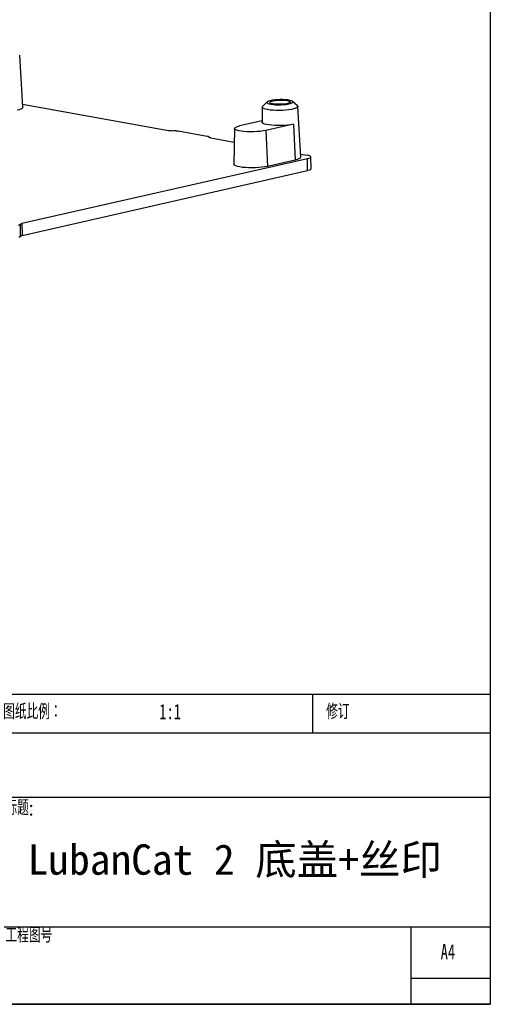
# Model space of a CAD drawing. Header units: millimetres. Extents: x 2 to 212, y 3 to 300.
# Tile 2 of 3: x 135 to 212, y 3 to 165. Entities that reach past the tile are written whole.
import ezdxf

# ---------------------------------------------------------------- set-up
doc = ezdxf.new("R2010")
doc.units = ezdxf.units.MM
doc.styles.add('SLDTEXTSTYLE0', font='TXT', dxfattribs={"width": 0.7, "bigfont": 'bigfont'})
doc.styles.add('SLDTEXTSTYLE1', font='TXT', dxfattribs={"width": 0.7})
doc.styles.add('标题7', font='simhei.ttf', dxfattribs={"height": 5})

msp = doc.modelspace()

# ---------------------------------------------------------------- linework, layer by layer
at = {"color": 7, "linetype": 'Continuous', "lineweight": -3}
for p, q in [((135.137, 150.11), (134.651, 158.718)), ((175.356, 151.001), (174.59, 150.264)), ((180.306, 150.383), (179.51, 151.088)), ((135.108, 150.617), (159.099, 146.319)), ((174.524, 150.14), (174.487, 147.663)), ((180.848, 141.919), (180.377, 150.261)), ((174.491, 147.912), (170.801, 147.073)), ((160.674, 146.235), (165.495, 145.372)), ((169.94, 146.629), (169.852, 140.752)), ((179.655, 147.335), (175.108, 146.302)), ((175.108, 146.302), (175.379, 140.401)), ((179.655, 147.335), (179.927, 141.435)), ((165.767, 145.197), (165.765, 145.247)), ((166.091, 145.066), (169.906, 144.382)), ((181.95, 141.655), (135.019, 130.987)), ((179.927, 141.435), (175.379, 140.401)), ((180.819, 142.427), (181.921, 142.229)), ((181.991, 139.697), (181.95, 141.655)), ((182.562, 139.995), (182.522, 141.953)), ((135.06, 129.029), (181.991, 139.697)), ((134.705, 130.819), (134.746, 128.861)), ((135.019, 130.987), (135.06, 129.029))]:
    msp.add_line(p, q, dxfattribs=at)
at = {"color": 8, "linetype": 'Continuous', "lineweight": -3}
msp.add_line((165.763, 145.234), (165.764, 145.202), dxfattribs=at)
at = {"color": 7, "lineweight": -3}
for p, q in [((32.017, 53.536), (212.017, 53.536)), ((182.817, 47.161), (182.817, 53.536)), ((212.017, 47.161), (130.817, 47.161)), ((212.017, 36.536), (32.017, 36.536)), ((86.617, 15.286), (212.017, 15.286)), ((199.017, 2.536), (199.017, 15.286)), ((212.017, 6.786), (199.017, 6.786)), ((32.017, 2.536), (212.017, 2.536))]:
    msp.add_line(p, q, dxfattribs=at)
msp.add_lwpolyline([(2.017, 299.536), (212.017, 299.536), (212.017, 2.536), (2.017, 2.536)], close=True)
at = {"color": 7, "linetype": 'Continuous', "lineweight": -3, "flags": 128}
for points in [[(175.947, 150.613), (176.308, 150.563), (176.722, 150.53), (177.17, 150.518), (177.629, 150.525), (178.08, 150.553), (178.501, 150.599), (178.872, 150.662), (179.175, 150.738), (179.397, 150.824), (179.528, 150.916), (179.56, 151.01), (179.494, 151.101), (179.331, 151.185), (179.079, 151.259), (178.75, 151.317), (178.36, 151.359), (177.927, 151.382), (177.471, 151.385), (177.013, 151.367), (176.574, 151.33), (176.176, 151.275), (175.837, 151.205), (175.573, 151.124), (175.395, 151.034), (175.313, 150.94), (175.33, 150.847), (175.446, 150.759), (175.655, 150.68), (175.947, 150.613)], [(176.246, 150.681), (175.99, 150.741), (175.818, 150.813), (175.74, 150.894), (175.76, 150.977), (175.878, 151.059), (176.086, 151.135), (176.373, 151.2), (176.721, 151.251), (177.111, 151.284), (177.52, 151.298), (177.924, 151.292), (178.299, 151.266), (178.624, 151.222), (178.88, 151.162), (179.052, 151.09), (179.13, 151.01), (179.11, 150.926), (178.992, 150.844), (178.784, 150.768), (178.497, 150.703), (178.148, 150.652), (177.759, 150.619), (177.35, 150.605), (176.946, 150.611), (176.571, 150.637), (176.246, 150.681)], [(135.137, 150.11), (135.128, 150.051), (135.036, 149.937), (134.849, 149.826), (134.573, 149.721), (134.216, 149.625)], [(175.403, 149.73), (175.054, 149.807), (174.786, 149.897), (174.609, 149.997), (174.529, 150.104), (174.548, 150.214), (174.59, 150.264)], [(180.306, 150.383), (180.372, 150.288), (180.353, 150.177), (180.235, 150.068), (180.022, 149.963), (179.721, 149.866), (179.343, 149.78), (178.901, 149.708), (178.409, 149.653), (177.885, 149.616), (177.346, 149.599), (176.81, 149.603), (176.296, 149.626), (175.822, 149.669), (175.403, 149.73)], [(179.655, 147.335), (179.231, 147.254), (178.748, 147.188), (178.222, 147.141), (177.672, 147.113), (177.116, 147.106), (176.573, 147.12), (176.062, 147.154), (175.6, 147.208), (175.203, 147.279), (174.884, 147.366), (174.654, 147.464), (174.521, 147.571), (174.487, 147.663)], [(175.108, 146.302), (174.684, 146.22), (174.2, 146.154), (173.675, 146.107), (173.125, 146.079), (172.569, 146.072), (172.026, 146.086), (171.515, 146.121), (171.053, 146.174), (170.655, 146.245), (170.336, 146.332), (170.106, 146.43), (169.973, 146.537), (169.942, 146.649), (170.013, 146.763), (170.184, 146.874), (170.45, 146.979), (170.801, 147.073)], [(166.091, 145.066), (166.011, 145.082), (165.941, 145.1), (165.881, 145.12), (165.833, 145.141), (165.797, 145.163), (165.773, 145.186), (165.762, 145.21), (165.763, 145.234)], [(180.848, 141.919), (180.838, 141.861), (180.746, 141.747), (180.56, 141.635), (180.284, 141.53), (179.927, 141.435)], [(181.95, 141.655), (182.196, 141.722), (182.377, 141.796), (182.487, 141.875), (182.522, 141.955), (182.479, 142.033), (182.361, 142.107), (182.173, 142.173), (181.921, 142.229)], [(175.379, 140.401), (174.953, 140.318), (174.469, 140.251), (173.943, 140.2), (173.39, 140.168), (172.828, 140.156), (172.274, 140.163), (171.744, 140.191), (171.254, 140.237), (170.82, 140.301), (170.454, 140.38), (170.168, 140.473), (169.971, 140.576), (169.867, 140.686), (169.852, 140.752)], [(182.562, 139.995), (182.528, 139.917), (182.418, 139.839), (182.237, 139.764), (181.991, 139.697)], [(134.705, 130.819), (134.708, 130.842), (134.722, 130.864), (134.747, 130.886), (134.782, 130.908), (134.828, 130.929), (134.883, 130.949), (134.947, 130.968), (135.019, 130.987)], [(134.746, 128.861), (134.749, 128.884), (134.763, 128.906), (134.788, 128.928), (134.823, 128.95), (134.868, 128.971), (134.923, 128.991), (134.987, 129.011), (135.06, 129.029)]]:
    msp.add_lwpolyline(points, dxfattribs=at)
at = {"color": 7, "linetype": 'Continuous', "lineweight": -3}
msp.add_arc((159.757, 150.556), 4.289, 261.16841, 272.78443, dxfattribs=at)
for points in [[(159.965, 146.273), (160.03, 146.275), (160.16, 146.277), (160.35, 146.272), (160.526, 146.258), (160.628, 146.244), (160.674, 146.235)], [(165.495, 145.372), (165.541, 145.363), (165.624, 145.345), (165.713, 145.311), (165.763, 145.274), (165.768, 145.247), (165.763, 145.234)], [(134.705, 130.819), (134.706, 130.807), (134.697, 130.783), (134.647, 130.747), (134.565, 130.713), (134.49, 130.692), (134.448, 130.683)], [(134.746, 128.861), (134.747, 128.849), (134.737, 128.825), (134.688, 128.789), (134.606, 128.755), (134.531, 128.734), (134.489, 128.725)]]:
    msp.add_open_spline(points, degree=3, dxfattribs=at)

# ---------------------------------------------------------------- texts
at = {"color": 7, "lineweight": -3, "char_height": 2.5, "attachment_point": 1}
for s, insert, style in [('图纸比例：', (131.928, 51.947), 'SLDTEXTSTYLE0'), ('1:1', (157.593, 51.947), 'SLDTEXTSTYLE1'), ('修订', (185.036, 51.947), 'SLDTEXTSTYLE0'), ('标题:', (132.304, 36.142), 'SLDTEXTSTYLE0'), ('工程图号', (132.304, 15.186), 'SLDTEXTSTYLE0'), ('A4', (203.857, 12.436), 'SLDTEXTSTYLE1')]:
    msp.add_mtext(s, dxfattribs=dict(at, insert=insert, style=style))
at = {"lineweight": -3, "insert": (135.965, 28.854), "char_height": 5, "attachment_point": 1, "style": '标题7'}
msp.add_mtext_dynamic_manual_height_columns('LubanCat 2 底盖+丝印', width=91.79683, gutter_width=35, heights=[0], dxfattribs=at)

doc.saveas('drawing.dxf')
